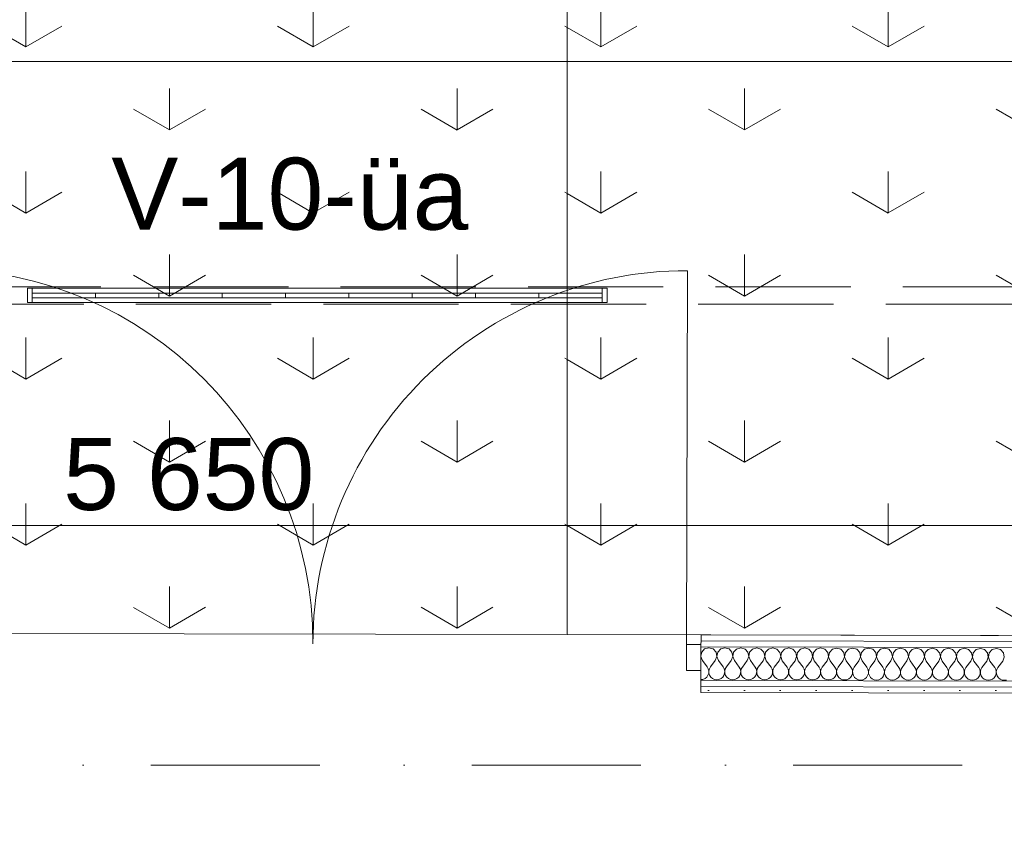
# Model space of a CAD drawing. Header units: millimetres. Extents: x -2532 to 181134, y -4151 to 53885.
# Tile 115 of 165: x 21588 to 23643, y 3894 to 5600. Entities that reach past the tile are written whole.
import ezdxf
from ezdxf.enums import TextEntityAlignment as Align

# ---------------------------------------------------------------- set-up
doc = ezdxf.new("R2010")
doc.units = ezdxf.units.MM
doc.header["$MEASUREMENT"] = 0
for name, pattern in [('Dot & Dashed', [670.277762, 352.777767, -176.388884, 0, -141.111112]), ('Hidden Line', [391.222223, 282.222223, -109]), ('Wipeout_Contour', [1000, 0, -1000])]:
    doc.linetypes.add(name, pattern=pattern)
for name, color, linetype in [('AR - Teljed', 7, 'Continuous'), ('New_AR - Seinad SS.ol', 7, 'Continuous'), ('New_SA - ripplaed', 7, 'Continuous'), ('SA - tähistused - valgustus', 7, 'Continuous'), ('SA - valgustid', 7, 'Continuous')]:
    doc.layers.add(name, color=color, linetype=linetype)
for name, color, linetype, lineweight in [('AR - Teljed_Pen_No__4', 8, 'Continuous', 13), ('New_AR - Seinad SS.ol_Pen_No__207', 5, 'Continuous', 13), ('New_ARCHICAD Doors_Pen_No__207', 5, 'Continuous', 13), ('New_SA - ripplaed_Pen_No__207', 5, 'Continuous', 9), ('SA - tähistused - valgustus_Pen_No__105', 30, 'Continuous', 5), ('SA - valgustid_Pen_No__105', 30, 'Continuous', 5)]:
    doc.layers.add(name, color=color, linetype=linetype, lineweight=lineweight)
doc.styles.add('GENERATED_STYLE_1', font='txt')
doc.styles.add('GENERATED_STYLE_3', font='txt')
doc.dimstyles.new('GENERATED_STYLE__1', dxfattribs={"dimtxt": 150, "dimasz": 76, "dimexe": 0.18, "dimexo": 0.0625, "dimgap": 0.09, "dimtad": 1, "dimdec": 0, "dimzin": 0, "dimdsep": 46, "dimtxsty": 'GENERATED_STYLE_3', "dimblk": 'ARROWHEAD_2', "dimblk1": 'ARROWHEAD_2', "dimblk2": 'ARROWHEAD_2', "dimcen": 0.09, "dimse1": 1, "dimse2": 1, "dimclrd": 256, "dimclre": 256, "dimclrt": 256, "dimadec": 0, "dimazin": 0, "dimtfac": 1, "dimtdec": 4, "dimtmove": 0, "dimatfit": 3, "dimfxl": 0, "dimtolj": 1, "dimtzin": 0, "dimarcsym": 0})
doc.dimstyles.new('GENERATED_STYLE__2', dxfattribs={"dimtxt": 150, "dimasz": 76, "dimexe": 0.18, "dimexo": 0.0625, "dimgap": 0.09, "dimtad": 1, "dimtih": 1, "dimtoh": 1, "dimdec": 0, "dimzin": 0, "dimdsep": 46, "dimtxsty": 'GENERATED_STYLE_3', "dimblk": 'ARROWHEAD_2', "dimblk1": 'ARROWHEAD_2', "dimblk2": 'ARROWHEAD_2', "dimcen": 0.09, "dimse1": 1, "dimse2": 1, "dimclrd": 256, "dimclre": 256, "dimclrt": 256, "dimadec": 0, "dimazin": 0, "dimtfac": 1, "dimtdec": 4, "dimtmove": 0, "dimatfit": 3, "dimfxl": 0, "dimtolj": 1, "dimtzin": 0, "dimarcsym": 0})
pattern_1 = [(90, (0, 0), (-600, 0), [86.6025, -259.808]), (90, (300, 173.2), (-600, 0), [86.6025, -259.808]), (30, (0, 0), (-300, 519.615), [86.6025, -259.808]), (30, (0, 346.4), (-300, 519.615), [86.6025, -259.808]), (150, (0, 0), (300, 519.615), [86.6025, -259.808]), (150, (0, 346.4), (300, 519.615), [86.6025, -259.808])]
pattern_2 = [(0, (0, 0), (0, 75), [0, -75])]

# ---------------------------------------------------------------- blocks, each defined once
blk = doc.blocks.new('Slab_94_1', base_point=(21530.2, 5512.4))
at = {"layer": 'New_SA - ripplaed_Pen_No__207', "linetype": 'Continuous'}
h = blk.add_hatch(dxfattribs=at)
h.set_pattern_fill('Grass_0001', color=256, style=0, pattern_type=2)
h.set_pattern_definition(pattern_1)
h.paths.add_polyline_path([(21530.2, 5512.4), (22730.2, 5512.4), (22730.2, 7211.7), (21530.2, 7209.1)])
at = {"layer": 'New_SA - ripplaed_Pen_No__207', "linetype": 'Continuous', "flags": 128}
blk.add_lwpolyline([(21530.2, 5512.4), (22730.2, 5512.4), (22730.2, 7211.7), (21530.2, 7209.1)], close=True, dxfattribs=at)
blk = doc.blocks.new('Slab_98_1', base_point=(22730.2, 4316.8))
at = {"layer": 'New_SA - ripplaed_Pen_No__207', "linetype": 'Continuous'}
h = blk.add_hatch(dxfattribs=at)
h.set_pattern_fill('Grass_0001', color=256, style=0, pattern_type=2)
h.set_pattern_definition(pattern_1)
h.paths.add_polyline_path([(22730.2, 4316.8), (22730.2, 5512.4), (21530.2, 5512.4), (21530.2, 4319.4)])
at = {"layer": 'New_SA - ripplaed_Pen_No__207', "linetype": 'Continuous', "flags": 128}
blk.add_lwpolyline([(22730.2, 4316.8), (22730.2, 5512.4), (21530.2, 5512.4), (21530.2, 4319.4)], close=True, dxfattribs=at)
blk = doc.blocks.new('Slab_104_1', base_point=(22730.2, 5512.4))
at = {"layer": 'New_SA - ripplaed_Pen_No__207', "linetype": 'Continuous'}
h = blk.add_hatch(dxfattribs=at)
h.set_pattern_fill('Grass_0001', color=256, style=0, pattern_type=2)
h.set_pattern_definition(pattern_1)
h.paths.add_polyline_path([(22730.2, 5512.4), (23930.2, 5512.4), (23930.2, 7214.4), (22730.2, 7211.7)])
at = {"layer": 'New_SA - ripplaed_Pen_No__207', "linetype": 'Continuous', "flags": 128}
blk.add_lwpolyline([(22730.2, 5512.4), (23930.2, 5512.4), (23930.2, 7214.4), (22730.2, 7211.7)], close=True, dxfattribs=at)
blk = doc.blocks.new('Slab_105_1', base_point=(23930.2, 4314.2))
at = {"layer": 'New_SA - ripplaed_Pen_No__207', "linetype": 'Continuous'}
h = blk.add_hatch(dxfattribs=at)
h.set_pattern_fill('Grass_0001', color=256, style=0, pattern_type=2)
h.set_pattern_definition(pattern_1)
h.paths.add_polyline_path([(23930.2, 4314.2), (23930.2, 5512.4), (22730.2, 5512.4), (22730.2, 4316.8)])
at = {"layer": 'New_SA - ripplaed_Pen_No__207', "linetype": 'Continuous', "flags": 128}
blk.add_lwpolyline([(23930.2, 4314.2), (23930.2, 5512.4), (22730.2, 5512.4), (22730.2, 4316.8)], close=True, dxfattribs=at)
blk = doc.blocks.new('Standard grid marker')
at = {"layer": 'AR - Teljed_Pen_No__4', "linetype": 'Dot & Dashed'}
blk.add_line((1000, 0), (44867.9, 0), dxfattribs=at)
at = {"layer": 'AR - Teljed_Pen_No__4', "style": 'GENERATED_STYLE_1'}
for tag, p in [('AC_MarkerText_1_0', (-300, 14.3)), ('AC_MarkerText_1_1', (46167.9, 14.3))]:
    blk.add_attdef(tag, text='', height=250, dxfattribs=at).set_placement(p, align=Align.MIDDLE_CENTER)
blk = doc.blocks.new('Fluorescent Lamp 22')
at = {"layer": 'SA - valgustid_Pen_No__105', "linetype": 'Continuous'}
for p, q in [((1210, 30), (0, 30)), ((0, 30), (0, 0)), ((10, 0), (10, 30)), ((1200, 0), (1200, 30)), ((1210, 0), (1210, 30)), ((0, 0), (1210, 0)), ((10, 20), (1200, 20)), ((10, 10), (10, 20)), ((10, 20), (1200, 20)), ((10, 10), (1200, 10)), ((10, 10), (1200, 10)), ((142.2, 10), (142.2, 20)), ((274.4, 10), (274.4, 20)), ((406.7, 10), (406.7, 20)), ((538.9, 10), (538.9, 20)), ((671.1, 10), (671.1, 20)), ((803.3, 10), (803.3, 20)), ((935.6, 10), (935.6, 20)), ((1067.8, 10), (1067.8, 20)), ((1200, 10), (1200, 20))]:
    blk.add_line(p, q, dxfattribs=at)
blk = doc.blocks.new('Beam_218_1', base_point=(19109.6, 5024.5))
at = {"layer": 'SA - valgustid_Pen_No__105', "linetype": 'Hidden Line'}
for p, q in [((19127.5, 5042.4), (24741.9, 5042.4)), ((19091.7, 5006.6), (24777.7, 5006.6))]:
    blk.add_line(p, q, dxfattribs=at)
blk = doc.blocks.new('*D2133')
at = {"layer": 'SA - tähistused - valgustus_Pen_No__105', "linetype": 'Continuous'}
for p, q in [((24124.2, 4192.4), (24124.2, 4241.3)), ((24174.2, 4163.5), (24074.2, 4221.2)), ((24199.2, 4192.4), (24049.2, 4192.4)), ((24124.2, 3292.4), (24124.2, 4192.4)), ((24074.2, 3321.2), (24174.2, 3263.5)), ((24199.2, 3292.4), (24049.2, 3292.4))]:
    blk.add_line(p, q, dxfattribs=at)
at = {"layer": 'SA - tähistused - valgustus_Pen_No__105', "insert": (24094.2, 3571.6), "char_height": 150, "attachment_point": 7, "rotation": 90, "style": 'GENERATED_STYLE_3'}
blk.add_mtext('\\A1;{\\pql;\\fArial|b0|i0|c0|p34;900}', dxfattribs=at)
blk = doc.blocks.new('ARROWHEAD_2')
at = {"linetype": 'Continuous'}
for p, q in [((-0.378, -0.655), (0.378, 0.655)), ((0, 0), (-1, 0))]:
    blk.add_line(p, q, dxfattribs=at)
blk = doc.blocks.new('*D2136')
at = {"layer": 'SA - tähistused - valgustus_Pen_No__105', "linetype": 'Continuous'}
for p, q in [((22859.7, 1122), (22859.7, 1272)), ((24759.5, 1122), (24759.5, 1272)), ((22888.6, 1247), (22830.8, 1147)), ((24730.6, 1147), (24788.4, 1247)), ((22859.7, 1197), (24759.5, 1197)), ((24759.5, 1197), (24808.4, 1197))]:
    blk.add_line(p, q, dxfattribs=at)
at = {"layer": 'SA - tähistused - valgustus_Pen_No__105', "insert": (23553.1, 1227), "char_height": 150, "attachment_point": 7, "style": 'GENERATED_STYLE_3'}
blk.add_mtext('\\A1;{\\pql;\\fArial|b0|i0|c0|p34;1\xa0900}', dxfattribs=at)
blk = doc.blocks.new('*D2152')
at = {"layer": 'SA - tähistused - valgustus_Pen_No__105', "linetype": 'Continuous'}
for p, q in [((19109.6, 4469.8), (19109.6, 4619.8)), ((24759.8, 4469.8), (24759.8, 4619.8)), ((19138.5, 4594.8), (19080.7, 4494.8)), ((24730.9, 4494.8), (24788.6, 4594.8)), ((19060.7, 4544.8), (19109.6, 4544.8)), ((19109.6, 4544.8), (24759.8, 4544.8)), ((24759.8, 4544.8), (24808.7, 4544.8))]:
    blk.add_line(p, q, dxfattribs=at)
at = {"layer": 'SA - tähistused - valgustus_Pen_No__105', "insert": (21678.2, 4574.8), "char_height": 150, "attachment_point": 7, "style": 'GENERATED_STYLE_3'}
blk.add_mtext('\\A1;{\\pql;\\fArial|b0|i0|c0|p34;5\xa0650}', dxfattribs=at)
blk = doc.blocks.new('Label_354_1', base_point=(22172.4, 5010.4))
at = {"layer": 'SA - tähistused - valgustus_Pen_No__105', "insert": (21778.8, 5311.8), "char_height": 150, "attachment_point": 1, "style": 'GENERATED_STYLE_3'}
blk.add_mtext('\\A1;{\\pql;\\pt0,105000;\\fArial|b0|i0|c0|p34;V-10-üa\\fArial|b0|i0|c0|p34;\\A1{\\H.66x;\\S^  ;}\\fArial|b0|i0|c0|p34;\\fArial|b0|i0|c0|p34;\\A1{\\H.66x;\\S^  ;}\\fArial|b0|i0|c0|p34; \\fArial|b0|i0|c0|p34;\\fArial|b0|i0|c0|p34;\\fArial|b0|i0|c0|p34;\\fArial|b0|i0|c0|p34;\\fArial|b0|i0|c0|p34;\\fArial|b0|i0|c0|p34;\\fArial|b0|i0|c0|p34;\\fArial|b0|i0|c0|p34;\\fArial|b0|i0|c0|p34;\\fArial|b0|i0|c0|p34;\\fArial|b0|i0|c0|p34;\\fArial|b0|i0|c0|p34;\\fArial|b0|i0|c0|p34;\\fArial|b0|i0|c0|p34;\\fArial|b0|i0|c0|p34;\\fArial|b0|i0|c0|p34;\\fArial|b0|i0|c0|p34;\\fArial|b0|i0|c0|p34;\\fArial|b0|i0|c0|p34;\\fArial|b0|i0|c0|p34;\\fArial|b0|i0|c0|p34;\\fArial|b0|i0|c0|p34;\\fArial|b0|i0|c0|p34;\\fArial|b0|i0|c0|p34;\\fArial|b0|i0|c0|p34;\\fArial|b0|i0|c0|p34;\\fArial|b0|i0|c0|p34;\\fArial|b0|i0|c0|p34;\\fArial|b0|i0|c0|p34;\\fArial|b0|i0|c0|p34;\\fArial|b0|i0|c0|p34;\\fArial|b0|i0|c0|p34;\\fArial|b0|i0|c0|p34;\\fArial|b0|i0|c0|p34;\\fArial|b0|i0|c0|p34;\\fArial|b0|i0|c0|p34;\\fArial|b0|i0|c0|p34;\\fArial|b0|i0|c0|p34;\\fArial|b0|i0|c0|p34;\\fArial|b0|i0|c0|p34;\\fArial|b0|i0|c0|p34;\\fArial|b0|i0|c0|p34;\\fArial|b0|i0|c0|p34;}', dxfattribs=at)
blk = doc.blocks.new('*X2778')
at = {"layer": 'New_AR - Seinad SS.ol_Pen_No__207', "linetype": 'Continuous'}
for p, q in [((23011.1, 4280.3), (23009.5, 4272.1)), ((23017.2, 4287), (23011.1, 4280.3)), ((23026, 4289.5), (23017.2, 4287)), ((23034.7, 4286.9), (23026, 4289.5)), ((23040.9, 4280.2), (23034.7, 4286.9)), ((23042.5, 4271.3), (23040.9, 4280.2)), ((23044.4, 4280.2), (23042.7, 4271.3)), ((23050.6, 4286.9), (23044.4, 4280.2)), ((23059.3, 4289.4), (23050.6, 4286.9)), ((23068.1, 4286.9), (23059.3, 4289.4)), ((23074.2, 4280.1), (23068.1, 4286.9)), ((23075.9, 4271.2), (23074.2, 4280.1)), ((23077.7, 4280.1), (23076, 4271.2)), ((23083.9, 4286.8), (23077.7, 4280.1)), ((23092.7, 4289.3), (23083.9, 4286.8)), ((23101.4, 4286.8), (23092.7, 4289.3)), ((23107.5, 4280.1), (23101.4, 4286.8)), ((23109.2, 4271.1), (23107.5, 4280.1)), ((23111.1, 4280.1), (23109.3, 4271.1)), ((23117.2, 4286.8), (23111.1, 4280.1)), ((23126, 4289.2), (23117.2, 4286.8)), ((23134.7, 4286.7), (23126, 4289.2)), ((23140.9, 4280), (23134.7, 4286.7)), ((23142.5, 4271), (23140.9, 4280)), ((23144.4, 4280), (23142.7, 4271)), ((23150.6, 4286.7), (23144.4, 4280)), ((23159.3, 4289.2), (23150.6, 4286.7)), ((23168.1, 4286.7), (23159.3, 4289.2)), ((23174.2, 4279.9), (23168.1, 4286.7)), ((23175.9, 4271), (23174.2, 4279.9)), ((23177.7, 4279.9), (23176, 4271)), ((23183.9, 4286.6), (23177.7, 4279.9)), ((23192.7, 4289.1), (23183.9, 4286.6)), ((23201.4, 4286.6), (23192.7, 4289.1)), ((23207.5, 4279.9), (23201.4, 4286.6)), ((23209.2, 4270.9), (23207.5, 4279.9)), ((23211.1, 4279.8), (23209.3, 4270.9)), ((23217.2, 4286.6), (23211.1, 4279.8)), ((23226, 4289), (23217.2, 4286.6)), ((23234.7, 4286.5), (23226, 4289)), ((23240.9, 4279.8), (23234.7, 4286.5)), ((23242.5, 4270.8), (23240.9, 4279.8)), ((23244.4, 4279.8), (23242.7, 4270.8)), ((23250.6, 4286.5), (23244.4, 4279.8)), ((23259.3, 4289), (23250.6, 4286.5)), ((23268.1, 4286.4), (23259.3, 4289)), ((23274.2, 4279.7), (23268.1, 4286.4)), ((23275.9, 4270.8), (23274.2, 4279.7)), ((23277.7, 4279.7), (23276, 4270.8)), ((23283.9, 4286.4), (23277.7, 4279.7)), ((23292.7, 4288.9), (23283.9, 4286.4)), ((23301.4, 4286.4), (23292.7, 4288.9)), ((23307.5, 4279.6), (23301.4, 4286.4)), ((23309.2, 4270.7), (23307.5, 4279.6)), ((23311.1, 4279.6), (23309.3, 4270.7)), ((23317.2, 4286.3), (23311.1, 4279.6)), ((23326, 4288.8), (23317.2, 4286.3)), ((23334.7, 4286.3), (23326, 4288.8)), ((23340.9, 4279.6), (23334.7, 4286.3)), ((23342.5, 4270.6), (23340.9, 4279.6)), ((23344.4, 4279.6), (23342.7, 4270.6)), ((23350.6, 4286.3), (23344.4, 4279.6)), ((23359.3, 4288.7), (23350.6, 4286.3)), ((23368.1, 4286.2), (23359.3, 4288.7)), ((23374.2, 4279.5), (23368.1, 4286.2)), ((23375.9, 4270.5), (23374.2, 4279.5)), ((23377.7, 4279.5), (23376, 4270.5)), ((23383.9, 4286.2), (23377.7, 4279.5)), ((23392.7, 4288.7), (23383.9, 4286.2)), ((23401.4, 4286.2), (23392.7, 4288.7)), ((23407.5, 4279.4), (23401.4, 4286.2)), ((23409.2, 4270.5), (23407.5, 4279.4)), ((23411.1, 4279.4), (23409.3, 4270.5)), ((23417.2, 4286.1), (23411.1, 4279.4)), ((23426, 4288.6), (23417.2, 4286.1)), ((23434.7, 4286.1), (23426, 4288.6)), ((23440.9, 4279.3), (23434.7, 4286.1)), ((23442.5, 4270.4), (23440.9, 4279.3)), ((23444.4, 4279.3), (23442.7, 4270.4)), ((23450.6, 4286), (23444.4, 4279.3)), ((23459.3, 4288.5), (23450.6, 4286)), ((23468.1, 4286), (23459.3, 4288.5)), ((23474.2, 4279.3), (23468.1, 4286)), ((23475.9, 4270.3), (23474.2, 4279.3)), ((23477.7, 4279.3), (23476, 4270.3)), ((23483.9, 4286), (23477.7, 4279.3)), ((23492.7, 4288.4), (23483.9, 4286)), ((23501.4, 4285.9), (23492.7, 4288.4)), ((23507.5, 4279.2), (23501.4, 4285.9)), ((23509.2, 4270.2), (23507.5, 4279.2)), ((23511.1, 4279.2), (23509.3, 4270.2)), ((23517.2, 4285.9), (23511.1, 4279.2)), ((23526, 4288.4), (23517.2, 4285.9)), ((23534.7, 4285.9), (23526, 4288.4)), ((23540.9, 4279.1), (23534.7, 4285.9)), ((23542.5, 4270.2), (23540.9, 4279.1)), ((23544.4, 4279.1), (23542.7, 4270.2)), ((23550.6, 4285.8), (23544.4, 4279.1)), ((23559.3, 4288.3), (23550.6, 4285.8)), ((23568.1, 4285.8), (23559.3, 4288.3)), ((23574.2, 4279.1), (23568.1, 4285.8)), ((23575.9, 4270.1), (23574.2, 4279.1)), ((23577.7, 4279.1), (23576, 4270.1)), ((23583.9, 4285.8), (23577.7, 4279.1)), ((23592.7, 4288.2), (23583.9, 4285.8)), ((23601.4, 4285.7), (23592.7, 4288.2)), ((23607.5, 4279), (23601.4, 4285.7)), ((23609.2, 4270), (23607.5, 4279)), ((23611.1, 4279), (23609.3, 4270)), ((23617.2, 4285.7), (23611.1, 4279)), ((23626, 4288.2), (23617.2, 4285.7)), ((23634.7, 4285.7), (23626, 4288.2)), ((23640.9, 4278.9), (23634.7, 4285.7)), ((23642.5, 4270), (23640.9, 4278.9)), ((23009.5, 4271), (23012.6, 4262.8)), ((23012.6, 4262.8), (23022.6, 4249.5)), ((23039.3, 4262.8), (23029.2, 4249.4)), ((23039.3, 4262.8), (23042.5, 4271.3)), ((23042.7, 4271.3), (23045.9, 4262.7)), ((23045.9, 4262.7), (23055.9, 4249.4)), ((23072.6, 4262.7), (23062.6, 4249.4)), ((23072.6, 4262.7), (23075.9, 4271.2)), ((23076, 4271.2), (23079.3, 4262.7)), ((23079.3, 4262.7), (23089.2, 4249.3)), ((23105.9, 4262.6), (23095.9, 4249.3)), ((23105.9, 4262.6), (23109.2, 4271.1)), ((23109.3, 4271.1), (23112.6, 4262.6)), ((23112.6, 4262.6), (23122.6, 4249.2)), ((23139.3, 4262.5), (23129.2, 4249.2)), ((23139.3, 4262.5), (23142.5, 4271)), ((23142.7, 4271), (23145.9, 4262.5)), ((23145.9, 4262.5), (23155.9, 4249.2)), ((23172.6, 4262.5), (23162.6, 4249.2)), ((23172.6, 4262.5), (23175.9, 4271)), ((23176, 4271), (23179.3, 4262.5)), ((23179.3, 4262.5), (23189.2, 4249.1)), ((23205.9, 4262.4), (23195.9, 4249.1)), ((23205.9, 4262.4), (23209.2, 4270.9)), ((23209.3, 4270.9), (23212.6, 4262.4)), ((23212.6, 4262.4), (23222.6, 4249)), ((23239.3, 4262.3), (23229.2, 4249)), ((23239.3, 4262.3), (23242.5, 4270.8)), ((23242.7, 4270.8), (23245.9, 4262.3)), ((23245.9, 4262.3), (23255.9, 4249)), ((23272.6, 4262.3), (23262.6, 4248.9)), ((23272.6, 4262.3), (23275.9, 4270.8)), ((23276, 4270.8), (23279.3, 4262.2)), ((23279.3, 4262.2), (23289.2, 4248.9)), ((23305.9, 4262.2), (23295.9, 4248.9)), ((23305.9, 4262.2), (23309.2, 4270.7)), ((23309.3, 4270.7), (23312.6, 4262.2)), ((23312.6, 4262.2), (23322.6, 4248.8)), ((23339.3, 4262.1), (23329.2, 4248.8)), ((23339.3, 4262.1), (23342.5, 4270.6)), ((23342.7, 4270.6), (23345.9, 4262.1)), ((23345.9, 4262.1), (23355.9, 4248.7)), ((23372.6, 4262), (23362.6, 4248.7)), ((23372.6, 4262), (23375.9, 4270.5)), ((23376, 4270.5), (23379.3, 4262)), ((23379.3, 4262), (23389.2, 4248.7)), ((23405.9, 4262), (23395.9, 4248.7)), ((23405.9, 4262), (23409.2, 4270.5)), ((23409.3, 4270.5), (23412.6, 4262)), ((23412.6, 4262), (23422.6, 4248.6)), ((23439.3, 4261.9), (23429.2, 4248.6)), ((23439.3, 4261.9), (23442.5, 4270.4)), ((23442.7, 4270.4), (23445.9, 4261.9)), ((23445.9, 4261.9), (23455.9, 4248.5)), ((23472.6, 4261.8), (23462.6, 4248.5)), ((23472.6, 4261.8), (23475.9, 4270.3)), ((23476, 4270.3), (23479.3, 4261.8)), ((23479.3, 4261.8), (23489.2, 4248.5)), ((23505.9, 4261.8), (23495.9, 4248.4)), ((23505.9, 4261.8), (23509.2, 4270.2)), ((23509.3, 4270.2), (23512.6, 4261.7)), ((23512.6, 4261.7), (23522.6, 4248.4)), ((23539.3, 4261.7), (23529.2, 4248.4)), ((23539.3, 4261.7), (23542.5, 4270.2)), ((23542.7, 4270.2), (23545.9, 4261.7)), ((23545.9, 4261.7), (23555.9, 4248.3)), ((23572.6, 4261.6), (23562.6, 4248.3)), ((23572.6, 4261.6), (23575.9, 4270.1)), ((23576, 4270.1), (23579.3, 4261.6)), ((23579.3, 4261.6), (23589.2, 4248.2)), ((23605.9, 4261.5), (23595.9, 4248.2)), ((23605.9, 4261.5), (23609.2, 4270)), ((23609.3, 4270), (23612.6, 4261.5)), ((23612.6, 4261.5), (23622.6, 4248.2)), ((23639.3, 4261.5), (23629.2, 4248.2)), ((23639.3, 4261.5), (23642.5, 4270)), ((23024.8, 4245.4), (23022.6, 4249.5)), ((23024.1, 4232), (23025.6, 4236.4)), ((23025.8, 4241), (23024.8, 4245.4)), ((23025.6, 4236.4), (23025.8, 4241)), ((23027, 4245.4), (23025.9, 4241)), ((23025.9, 4241), (23026.2, 4236.4)), ((23026.2, 4236.4), (23027.6, 4232)), ((23029.2, 4249.4), (23027, 4245.4)), ((23058.1, 4245.4), (23055.9, 4249.4)), ((23057.4, 4231.9), (23058.9, 4236.3)), ((23059.1, 4240.9), (23058.1, 4245.4)), ((23058.9, 4236.3), (23059.1, 4240.9)), ((23060.3, 4245.4), (23059.3, 4240.9)), ((23059.3, 4240.9), (23059.5, 4236.3)), ((23059.5, 4236.3), (23061, 4231.9)), ((23062.6, 4249.4), (23060.3, 4245.4)), ((23091.4, 4245.3), (23089.2, 4249.3)), ((23090.8, 4231.9), (23092.2, 4236.2)), ((23092.5, 4240.8), (23091.4, 4245.3)), ((23092.2, 4236.2), (23092.5, 4240.8)), ((23093.7, 4245.3), (23092.6, 4240.8)), ((23092.6, 4240.8), (23092.8, 4236.2)), ((23092.8, 4236.2), (23094.3, 4231.9)), ((23095.9, 4249.3), (23093.7, 4245.3)), ((23124.8, 4245.2), (23122.6, 4249.2)), ((23124.1, 4231.8), (23125.6, 4236.1)), ((23125.8, 4240.7), (23124.8, 4245.2)), ((23125.6, 4236.1), (23125.8, 4240.7)), ((23127, 4245.2), (23125.9, 4240.7)), ((23125.9, 4240.7), (23126.2, 4236.1)), ((23126.2, 4236.1), (23127.6, 4231.8)), ((23129.2, 4249.2), (23127, 4245.2)), ((23158.1, 4245.1), (23155.9, 4249.2)), ((23157.4, 4231.7), (23158.9, 4236.1)), ((23159.1, 4240.7), (23158.1, 4245.1)), ((23158.9, 4236.1), (23159.1, 4240.7)), ((23160.3, 4245.1), (23159.3, 4240.7)), ((23159.3, 4240.7), (23159.5, 4236.1)), ((23159.5, 4236.1), (23161, 4231.7)), ((23162.6, 4249.2), (23160.3, 4245.1)), ((23191.4, 4245.1), (23189.2, 4249.1)), ((23190.8, 4231.6), (23192.2, 4236)), ((23192.5, 4240.6), (23191.4, 4245.1)), ((23192.2, 4236), (23192.5, 4240.6)), ((23193.7, 4245.1), (23192.6, 4240.6)), ((23192.6, 4240.6), (23192.8, 4236)), ((23192.8, 4236), (23194.3, 4231.6)), ((23195.9, 4249.1), (23193.7, 4245.1)), ((23224.8, 4245), (23222.6, 4249)), ((23224.1, 4231.6), (23225.6, 4235.9)), ((23225.8, 4240.5), (23224.8, 4245)), ((23225.6, 4235.9), (23225.8, 4240.5)), ((23227, 4245), (23225.9, 4240.5)), ((23225.9, 4240.5), (23226.2, 4235.9)), ((23226.2, 4235.9), (23227.6, 4231.6)), ((23229.2, 4249), (23227, 4245)), ((23258.1, 4244.9), (23255.9, 4249)), ((23257.4, 4231.5), (23258.9, 4235.9)), ((23259.1, 4240.4), (23258.1, 4244.9)), ((23258.9, 4235.9), (23259.1, 4240.4)), ((23260.3, 4244.9), (23259.3, 4240.4)), ((23259.3, 4240.4), (23259.5, 4235.9)), ((23259.5, 4235.9), (23261, 4231.5)), ((23262.6, 4248.9), (23260.3, 4244.9)), ((23291.4, 4244.9), (23289.2, 4248.9)), ((23290.8, 4231.4), (23292.2, 4235.8)), ((23292.5, 4240.4), (23291.4, 4244.9)), ((23292.2, 4235.8), (23292.5, 4240.4)), ((23293.7, 4244.9), (23292.6, 4240.4)), ((23292.6, 4240.4), (23292.8, 4235.8)), ((23292.8, 4235.8), (23294.3, 4231.4)), ((23295.9, 4248.9), (23293.7, 4244.9)), ((23324.8, 4244.8), (23322.6, 4248.8)), ((23324.1, 4231.4), (23325.6, 4235.7)), ((23325.8, 4240.3), (23324.8, 4244.8)), ((23325.6, 4235.7), (23325.8, 4240.3)), ((23327, 4244.8), (23325.9, 4240.3)), ((23325.9, 4240.3), (23326.2, 4235.7)), ((23326.2, 4235.7), (23327.6, 4231.4)), ((23329.2, 4248.8), (23327, 4244.8)), ((23358.1, 4244.7), (23355.9, 4248.7)), ((23357.4, 4231.3), (23358.9, 4235.6)), ((23359.1, 4240.2), (23358.1, 4244.7)), ((23358.9, 4235.6), (23359.1, 4240.2)), ((23360.3, 4244.7), (23359.3, 4240.2)), ((23359.3, 4240.2), (23359.5, 4235.6)), ((23359.5, 4235.6), (23361, 4231.3)), ((23362.6, 4248.7), (23360.3, 4244.7)), ((23391.4, 4244.6), (23389.2, 4248.7)), ((23390.8, 4231.2), (23392.2, 4235.6)), ((23392.5, 4240.2), (23391.4, 4244.6)), ((23392.2, 4235.6), (23392.5, 4240.2)), ((23393.7, 4244.6), (23392.6, 4240.2)), ((23392.6, 4240.2), (23392.8, 4235.6)), ((23392.8, 4235.6), (23394.3, 4231.2)), ((23395.9, 4248.7), (23393.7, 4244.6)), ((23424.8, 4244.6), (23422.6, 4248.6)), ((23424.1, 4231.1), (23425.6, 4235.5)), ((23425.8, 4240.1), (23424.8, 4244.6)), ((23425.6, 4235.5), (23425.8, 4240.1)), ((23427, 4244.6), (23425.9, 4240.1)), ((23425.9, 4240.1), (23426.2, 4235.5)), ((23426.2, 4235.5), (23427.6, 4231.1)), ((23429.2, 4248.6), (23427, 4244.6)), ((23458.1, 4244.5), (23455.9, 4248.5)), ((23457.4, 4231.1), (23458.9, 4235.4)), ((23459.1, 4240), (23458.1, 4244.5)), ((23458.9, 4235.4), (23459.1, 4240)), ((23460.3, 4244.5), (23459.3, 4240)), ((23459.3, 4240), (23459.5, 4235.4)), ((23459.5, 4235.4), (23461, 4231.1)), ((23462.6, 4248.5), (23460.3, 4244.5)), ((23491.4, 4244.4), (23489.2, 4248.5)), ((23490.8, 4231), (23492.2, 4235.4)), ((23492.5, 4239.9), (23491.4, 4244.4)), ((23492.2, 4235.4), (23492.5, 4239.9)), ((23493.7, 4244.4), (23492.6, 4239.9)), ((23492.6, 4239.9), (23492.8, 4235.4)), ((23492.8, 4235.4), (23494.3, 4231)), ((23495.9, 4248.4), (23493.7, 4244.4)), ((23524.8, 4244.4), (23522.6, 4248.4)), ((23524.1, 4230.9), (23525.6, 4235.3)), ((23525.8, 4239.9), (23524.8, 4244.4)), ((23525.6, 4235.3), (23525.8, 4239.9)), ((23527, 4244.3), (23525.9, 4239.9)), ((23525.9, 4239.9), (23526.2, 4235.3)), ((23526.2, 4235.3), (23527.6, 4230.9)), ((23529.2, 4248.4), (23527, 4244.3)), ((23558.1, 4244.3), (23555.9, 4248.3)), ((23557.4, 4230.9), (23558.9, 4235.2)), ((23559.1, 4239.8), (23558.1, 4244.3)), ((23558.9, 4235.2), (23559.1, 4239.8)), ((23560.3, 4244.3), (23559.3, 4239.8)), ((23559.3, 4239.8), (23559.5, 4235.2)), ((23559.5, 4235.2), (23561, 4230.8)), ((23562.6, 4248.3), (23560.3, 4244.3)), ((23591.4, 4244.2), (23589.2, 4248.2)), ((23590.8, 4230.8), (23592.2, 4235.1)), ((23592.5, 4239.7), (23591.4, 4244.2)), ((23592.2, 4235.1), (23592.5, 4239.7)), ((23593.7, 4244.2), (23592.6, 4239.7)), ((23592.6, 4239.7), (23592.8, 4235.1)), ((23592.8, 4235.1), (23594.3, 4230.8)), ((23595.9, 4248.2), (23593.7, 4244.2)), ((23624.8, 4244.1), (23622.6, 4248.2)), ((23624.1, 4230.7), (23625.6, 4235.1)), ((23625.8, 4239.7), (23624.8, 4244.1)), ((23625.6, 4235.1), (23625.8, 4239.7)), ((23627, 4244.1), (23625.9, 4239.7)), ((23625.9, 4239.7), (23626.2, 4235.1)), ((23626.2, 4235.1), (23627.6, 4230.7)), ((23629.2, 4248.2), (23627, 4244.1)), ((23009.4, 4222.9), (23013.7, 4223.5)), ((23013.7, 4223.5), (23017.9, 4225.3)), ((23017.9, 4225.3), (23021.5, 4228.2)), ((23021.5, 4228.2), (23024.1, 4232)), ((23027.6, 4232), (23030.2, 4228.2)), ((23030.2, 4228.2), (23033.8, 4225.3)), ((23033.8, 4225.3), (23038, 4223.4)), ((23038, 4223.4), (23042.5, 4222.8)), ((23042.5, 4222.8), (23047.1, 4223.4)), ((23047.1, 4223.4), (23051.3, 4225.2)), ((23051.3, 4225.2), (23054.8, 4228.2)), ((23054.8, 4228.2), (23057.4, 4231.9)), ((23061, 4231.9), (23063.6, 4228.1)), ((23063.6, 4228.1), (23067.1, 4225.2)), ((23067.1, 4225.2), (23071.3, 4223.3)), ((23071.3, 4223.3), (23075.8, 4222.7)), ((23075.8, 4222.7), (23080.4, 4223.3)), ((23080.4, 4223.3), (23084.6, 4225.2)), ((23084.6, 4225.2), (23088.2, 4228.1)), ((23088.2, 4228.1), (23090.8, 4231.9)), ((23094.3, 4231.9), (23096.9, 4228.1)), ((23096.9, 4228.1), (23100.4, 4225.1)), ((23100.4, 4225.1), (23104.6, 4223.3)), ((23104.6, 4223.3), (23109.2, 4222.6)), ((23109.2, 4222.6), (23113.7, 4223.2)), ((23113.7, 4223.2), (23117.9, 4225.1)), ((23117.9, 4225.1), (23121.5, 4228)), ((23121.5, 4228), (23124.1, 4231.8)), ((23127.6, 4231.8), (23130.2, 4228)), ((23130.2, 4228), (23133.8, 4225)), ((23133.8, 4225), (23138, 4223.2)), ((23138, 4223.2), (23142.5, 4222.5)), ((23142.5, 4222.5), (23147.1, 4223.2)), ((23147.1, 4223.2), (23151.3, 4225)), ((23151.3, 4225), (23154.8, 4227.9)), ((23154.8, 4227.9), (23157.4, 4231.7)), ((23161, 4231.7), (23163.6, 4227.9)), ((23163.6, 4227.9), (23167.1, 4225)), ((23167.1, 4225), (23171.3, 4223.1)), ((23171.3, 4223.1), (23175.8, 4222.5)), ((23175.8, 4222.5), (23180.4, 4223.1)), ((23180.4, 4223.1), (23184.6, 4224.9)), ((23184.6, 4224.9), (23188.2, 4227.9)), ((23188.2, 4227.9), (23190.8, 4231.6)), ((23194.3, 4231.6), (23196.9, 4227.8)), ((23196.9, 4227.8), (23200.4, 4224.9)), ((23200.4, 4224.9), (23204.6, 4223)), ((23204.6, 4223), (23209.2, 4222.4)), ((23209.2, 4222.4), (23213.7, 4223)), ((23213.7, 4223), (23217.9, 4224.9)), ((23217.9, 4224.9), (23221.5, 4227.8)), ((23221.5, 4227.8), (23224.1, 4231.6)), ((23227.6, 4231.6), (23230.2, 4227.8)), ((23230.2, 4227.8), (23233.8, 4224.8)), ((23233.8, 4224.8), (23238, 4223)), ((23238, 4223), (23242.5, 4222.3)), ((23242.5, 4222.3), (23247.1, 4222.9)), ((23247.1, 4222.9), (23251.3, 4224.8)), ((23251.3, 4224.8), (23254.8, 4227.7)), ((23254.8, 4227.7), (23257.4, 4231.5)), ((23261, 4231.5), (23263.5, 4227.7)), ((23263.5, 4227.7), (23267.1, 4224.8)), ((23267.1, 4224.8), (23271.3, 4222.9)), ((23271.3, 4222.9), (23275.8, 4222.2)), ((23275.8, 4222.2), (23280.4, 4222.9)), ((23280.4, 4222.9), (23284.6, 4224.7)), ((23284.6, 4224.7), (23288.2, 4227.6)), ((23288.2, 4227.6), (23290.8, 4231.4)), ((23294.3, 4231.4), (23296.9, 4227.6)), ((23296.9, 4227.6), (23300.4, 4224.7)), ((23300.4, 4224.7), (23304.6, 4222.8)), ((23304.6, 4222.8), (23309.2, 4222.2)), ((23309.2, 4222.2), (23313.7, 4222.8)), ((23313.7, 4222.8), (23317.9, 4224.6)), ((23317.9, 4224.6), (23321.5, 4227.6)), ((23321.5, 4227.6), (23324.1, 4231.4)), ((23327.6, 4231.4), (23330.2, 4227.6)), ((23330.2, 4227.6), (23333.8, 4224.6)), ((23333.8, 4224.6), (23338, 4222.7)), ((23338, 4222.7), (23342.5, 4222.1)), ((23342.5, 4222.1), (23347.1, 4222.7)), ((23347.1, 4222.7), (23351.3, 4224.6)), ((23351.3, 4224.6), (23354.8, 4227.5)), ((23354.8, 4227.5), (23357.4, 4231.3)), ((23361, 4231.3), (23363.5, 4227.5)), ((23363.5, 4227.5), (23367.1, 4224.5)), ((23367.1, 4224.5), (23371.3, 4222.7)), ((23371.3, 4222.7), (23375.8, 4222)), ((23375.8, 4222), (23380.4, 4222.7)), ((23380.4, 4222.7), (23384.6, 4224.5)), ((23384.6, 4224.5), (23388.2, 4227.4)), ((23388.2, 4227.4), (23390.8, 4231.2)), ((23394.3, 4231.2), (23396.9, 4227.4)), ((23396.9, 4227.4), (23400.4, 4224.5)), ((23400.4, 4224.5), (23404.6, 4222.6)), ((23404.6, 4222.6), (23409.2, 4222)), ((23409.2, 4222), (23413.7, 4222.6)), ((23413.7, 4222.6), (23417.9, 4224.4)), ((23417.9, 4224.4), (23421.5, 4227.4)), ((23421.5, 4227.4), (23424.1, 4231.1)), ((23427.6, 4231.1), (23430.2, 4227.3)), ((23430.2, 4227.3), (23433.8, 4224.4)), ((23433.8, 4224.4), (23438, 4222.5)), ((23438, 4222.5), (23442.5, 4221.9)), ((23442.5, 4221.9), (23447.1, 4222.5)), ((23447.1, 4222.5), (23451.3, 4224.4)), ((23451.3, 4224.4), (23454.8, 4227.3)), ((23454.8, 4227.3), (23457.4, 4231.1)), ((23461, 4231.1), (23463.5, 4227.3)), ((23463.5, 4227.3), (23467.1, 4224.3)), ((23467.1, 4224.3), (23471.3, 4222.5)), ((23471.3, 4222.5), (23475.8, 4221.8)), ((23475.8, 4221.8), (23480.4, 4222.4)), ((23480.4, 4222.4), (23484.6, 4224.3)), ((23484.6, 4224.3), (23488.2, 4227.2)), ((23488.2, 4227.2), (23490.8, 4231)), ((23494.3, 4231), (23496.9, 4227.2)), ((23496.9, 4227.2), (23500.4, 4224.3)), ((23500.4, 4224.3), (23504.6, 4222.4)), ((23504.6, 4222.4), (23509.2, 4221.7)), ((23509.2, 4221.7), (23513.7, 4222.4)), ((23513.7, 4222.4), (23517.9, 4224.2)), ((23517.9, 4224.2), (23521.5, 4227.1)), ((23521.5, 4227.1), (23524.1, 4230.9)), ((23527.6, 4230.9), (23530.2, 4227.1)), ((23530.2, 4227.1), (23533.8, 4224.2)), ((23533.8, 4224.2), (23538, 4222.3)), ((23538, 4222.3), (23542.5, 4221.7)), ((23542.5, 4221.7), (23547.1, 4222.3)), ((23547.1, 4222.3), (23551.3, 4224.1)), ((23551.3, 4224.1), (23554.8, 4227.1)), ((23554.8, 4227.1), (23557.4, 4230.9)), ((23561, 4230.8), (23563.5, 4227.1)), ((23563.5, 4227.1), (23567.1, 4224.1)), ((23567.1, 4224.1), (23571.3, 4222.2)), ((23571.3, 4222.2), (23575.8, 4221.6)), ((23575.8, 4221.6), (23580.4, 4222.2)), ((23580.4, 4222.2), (23584.6, 4224.1)), ((23584.6, 4224.1), (23588.2, 4227)), ((23588.2, 4227), (23590.8, 4230.8)), ((23594.3, 4230.8), (23596.9, 4227)), ((23596.9, 4227), (23600.4, 4224)), ((23600.4, 4224), (23604.6, 4222.2)), ((23604.6, 4222.2), (23609.2, 4221.5)), ((23609.2, 4221.5), (23613.7, 4222.2)), ((23613.7, 4222.2), (23617.9, 4224)), ((23617.9, 4224), (23621.5, 4226.9)), ((23621.5, 4226.9), (23624.1, 4230.7)), ((23627.6, 4230.7), (23630.2, 4226.9)), ((23630.2, 4226.9), (23633.7, 4224)), ((23633.7, 4224), (23638, 4222.1)), ((23638, 4222.1), (23642.5, 4221.5)), ((23642.5, 4221.5), (23647.1, 4222.1))]:
    blk.add_line(p, q, dxfattribs=at)
blk = doc.blocks.new('Double Door with Sidelight 22[64]_1')
at = {"layer": 'New_ARCHICAD Doors_Pen_No__207', "linetype": 'Continuous'}
for p, q in [((22979.5, 4296.2), (22981.2, 5076.2)), ((23009.6, 4316.2), (23009.6, 4303.7)), ((22979.5, 4296.2), (22979.4, 4242.2)), ((23009.5, 4296.2), (22979.5, 4296.2)), ((23009.4, 4242.2), (23009.5, 4296.2)), ((23009.6, 4303.7), (23009.5, 4296.2)), ((23009.5, 4296.2), (23009.5, 4291.2)), ((23009.5, 4296.2), (23009.5, 4291.2)), ((23009.5, 4291.2), (23009.4, 4242.2)), ((23009.5, 4291.2), (23009.4, 4242.2)), ((22979.4, 4242.2), (23009.4, 4242.2)), ((23009.4, 4242.2), (23009.4, 4221.2)), ((23009.4, 4221.2), (23009.4, 4208.7)), ((23009.4, 4208.7), (23009.3, 4196.2))]:
    blk.add_line(p, q, dxfattribs=at)
for centre, start, end in [((21419.5, 4299.6), 359.8762, 89.8762), ((22979.5, 4296.2), 89.8762, 179.8762)]:
    blk.add_arc(centre, 780, start, end, dxfattribs=at)
blk = doc.blocks.new('Wall_376_1', base_point=(24759.8, 4312.4))
at = {"linetype": 'Wipeout_Contour', "ltscale": 97082.314722}
blk.add_wipeout([(23009.6, 4303.7), (24759.7, 4299.9), (24759.8, 4312.4), (23009.6, 4316.2)], dxfattribs=at).dxf.layer = 'New_AR - Seinad SS.ol'
at = {"layer": 'New_AR - Seinad SS.ol_Pen_No__207', "linetype": 'Continuous'}
h = blk.add_hatch(dxfattribs=at)
h.set_pattern_fill('Gypsum_0001', color=256, style=0, pattern_type=2)
h.set_pattern_definition(pattern_2)
h.paths.add_polyline_path([(23009.6, 4303.7), (24759.7, 4299.9), (24759.8, 4312.4), (23009.6, 4316.2)])
at = {"linetype": 'Wipeout_Contour', "ltscale": 97073.334652}
blk.add_wipeout([(23009.5, 4291.2), (24759.7, 4287.4), (24759.7, 4299.9), (23009.6, 4303.7)], dxfattribs=at).dxf.layer = 'New_AR - Seinad SS.ol'
at = {"layer": 'New_AR - Seinad SS.ol_Pen_No__207', "linetype": 'Continuous'}
h = blk.add_hatch(dxfattribs=at)
h.set_pattern_fill('Gypsum_0001', color=256, style=0, pattern_type=2)
h.set_pattern_definition(pattern_2)
h.paths.add_polyline_path([(23009.5, 4291.2), (24759.7, 4287.4), (24759.7, 4299.9), (23009.6, 4303.7)])
blk.add_line((23009.6, 4316.2), (23009.6, 4303.7), dxfattribs=at)
at = {"layer": 'New_AR - Seinad SS.ol_Pen_No__207', "linetype": 'Continuous', "flags": 128}
blk.add_lwpolyline([(24759.8, 4312.4), (23009.6, 4316.2)], dxfattribs=at)
at = {"linetype": 'Wipeout_Contour', "ltscale": 97043.969738}
blk.add_wipeout([(23009.4, 4221.2), (24759.6, 4217.4), (24759.7, 4287.4), (23009.5, 4291.2)], dxfattribs=at).dxf.layer = 'New_AR - Seinad SS.ol'
at = {"layer": 'New_AR - Seinad SS.ol_Pen_No__207', "linetype": 'Continuous'}
for p, q in [((23009.6, 4303.7), (23009.5, 4296.2)), ((23009.5, 4296.2), (23009.5, 4291.2)), ((24759.7, 4299.9), (23009.6, 4303.7)), ((23009.5, 4291.2), (23009.4, 4242.2)), ((24759.7, 4287.4), (23009.5, 4291.2))]:
    blk.add_line(p, q, dxfattribs=at)
at = {"layer": 'New_AR - Seinad SS.ol'}
blk.add_blockref('*X2778', (0, 0), dxfattribs=at)
at = {"linetype": 'Wipeout_Contour', "ltscale": 97014.692541}
blk.add_wipeout([(23009.4, 4208.7), (24759.5, 4204.9), (24759.6, 4217.4), (23009.4, 4221.2)], dxfattribs=at).dxf.layer = 'New_AR - Seinad SS.ol'
at = {"layer": 'New_AR - Seinad SS.ol_Pen_No__207', "linetype": 'Continuous'}
h = blk.add_hatch(dxfattribs=at)
h.set_pattern_fill('Gypsum_0001', color=256, style=0, pattern_type=2)
h.set_pattern_definition(pattern_2)
h.paths.add_polyline_path([(23009.4, 4208.7), (24759.5, 4204.9), (24759.6, 4217.4), (23009.4, 4221.2)])
blk.add_line((23009.4, 4242.2), (23009.4, 4221.2), dxfattribs=at)
at = {"linetype": 'Wipeout_Contour', "ltscale": 97005.902292}
blk.add_wipeout([(23009.3, 4196.2), (24759.5, 4192.4), (24759.5, 4204.9), (23009.4, 4208.7)], dxfattribs=at).dxf.layer = 'New_AR - Seinad SS.ol'
at = {"layer": 'New_AR - Seinad SS.ol_Pen_No__207', "linetype": 'Continuous'}
h = blk.add_hatch(dxfattribs=at)
h.set_pattern_fill('Gypsum_0001', color=256, style=0, pattern_type=2)
h.set_pattern_definition(pattern_2)
h.paths.add_polyline_path([(23009.3, 4196.2), (24759.5, 4192.4), (24759.5, 4204.9), (23009.4, 4208.7)])
for p, q in [((24759.6, 4217.4), (23009.4, 4221.2)), ((23009.4, 4221.2), (23009.4, 4208.7)), ((23009.4, 4208.7), (23009.3, 4196.2)), ((24759.5, 4204.9), (23009.4, 4208.7))]:
    blk.add_line(p, q, dxfattribs=at)
at = {"layer": 'New_AR - Seinad SS.ol_Pen_No__207', "linetype": 'Continuous', "flags": 128}
blk.add_lwpolyline([(23009.3, 4196.2), (24759.5, 4192.4)], dxfattribs=at)
at = {"layer": 'New_ARCHICAD Doors_Pen_No__207', "linetype": 'Continuous'}
blk.add_blockref('Double Door with Sidelight 22[64]_1', (0, 0), dxfattribs=at)

msp = doc.modelspace()

# ---------------------------------------------------------------- block references
at = {"layer": 'AR - Teljed', "linetype": 'Continuous', "zscale": 1000}
msp.add_blockref('Standard grid marker', (-1931.8, 4044.8), dxfattribs=at)
at = {"layer": 'New_SA - ripplaed', "linetype": 'Continuous'}
for name, p in [('Slab_104_1', (22730.2, 5512.4)), ('Slab_94_1', (21530.2, 5512.4)), ('Slab_98_1', (22730.2, 4316.8)), ('Slab_105_1', (23930.2, 4314.2))]:
    msp.add_blockref(name, p, dxfattribs=at)
at = {"layer": 'SA - tähistused - valgustus', "linetype": 'Continuous'}
msp.add_blockref('Label_354_1', (22172.4, 5010.4), dxfattribs=at)
at = {"layer": 'SA - valgustid'}
msp.add_blockref('Beam_218_1', (19109.6, 5024.5), dxfattribs=at)
at = {"layer": 'SA - valgustid', "linetype": 'Continuous', "zscale": 1000}
msp.add_blockref('Fluorescent Lamp 22', (21603.5, 5009.5), dxfattribs=at)

# ---------------------------------------------------------------- dimensions: what is measured, and where the dimension line sits
at = {"layer": 'SA - tähistused - valgustus', "linetype": 'Continuous'}
for base, p1, p2, picture, middle in [((24759.8, 4544.8), (19109.6, 6505.2), (24759.8, 6505.2), '*D2152', (21942.2, 4649.8)), ((24759.5, 1197), (22859.7, 3292.4), (24759.5, 4192.4), '*D2136', (23817.1, 1302))]:
    dim = msp.add_linear_dim(base=base, p1=p1, p2=p2, dimstyle='GENERATED_STYLE__2', dxfattribs=at)
    dim.commit()
    dim.dimension.update_dxf_attribs({"geometry": picture, "text_midpoint": middle, "dimtype": 160})
dim = msp.add_linear_dim(base=(24124.2, 4192.4), p1=(22859.7, 3292.4), p2=(24759.5, 4192.4), angle=90, dimstyle='GENERATED_STYLE__1', dxfattribs=at)
dim.commit()
dim.dimension.update_dxf_attribs({"geometry": '*D2133', "text_midpoint": (24019.2, 3747.4), "dimtype": 160, "text_rotation": 90})

# ---------------------------------------------------------------- next in the draw order: block references
at = {"layer": 'New_AR - Seinad SS.ol'}
msp.add_blockref('Wall_376_1', (24759.8, 4312.4), dxfattribs=at)

doc.saveas('drawing.dxf')
